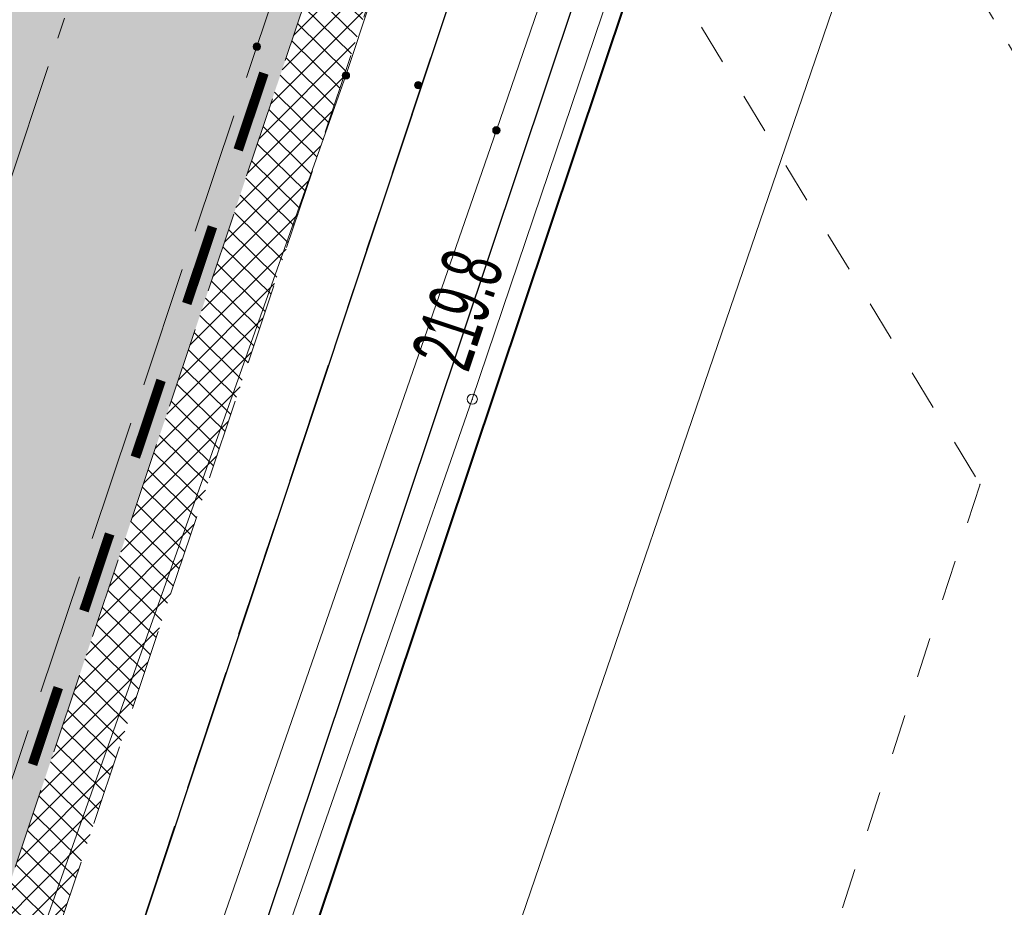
# Model space of a CAD drawing. Header units: metres. Extents: x 6599594 to 6600699, y 5687867 to 5691114.
# Tile 104 of 256: x 6599889 to 6599901, y 5688665 to 5688676. Entities that reach past the tile are written whole.
import ezdxf
from ezdxf.enums import TextEntityAlignment as Align

# ---------------------------------------------------------------- set-up
doc = ezdxf.new("R2010")
doc.units = ezdxf.units.M
doc.header["$MEASUREMENT"] = 0
for name, pattern in [('1', [0]), ('3_EGBZ', [1.5, 1, -0.5]), ('3_EGJE', [2.5, 1.5, -0.3700000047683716, 0.2600001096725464, -0.369999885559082]), ('BTO', [0]), ('BUG', [1.5, 1, -0.5]), ('GUK', [2, 1.5, -0.5]), ('GUZ', [1, 0.5, -0.5]), ('L_0_06', [2, 1.5, -0.5]), ('UPT', [0]), ('UPW', [0])]:
    doc.linetypes.add(name, pattern=pattern)
doc.layers.get('0').update_dxf_attribs({"color": 253, "linetype": 'CONTINUOUS', "lineweight": 13})
doc.layers.add('__gaPoziome', color=7, linetype='CONTINUOUS')
doc.layers.add('zzz.gaHSDomyslna', color=7, linetype='CONTINUOUS')
for name, color, linetype, lineweight in [('_dren', 30, '3_EGBZ', 40), ('_kolor chodnik', 50, '1', 5), ('_kolor jezdnia', 4, '1', 0), ('_kolor pobocze', 211, '1', 5), ('_kolor zjazdy kostka', 7, '1', 5), ('_kolor ścieżka @ 1', 10, '1', 0), ('_krawedz jezdni i pobocza', 7, 'BUG', 15), ('_os', 7, '3_EGJE', 13), ('_podział mój', 201, 'BTO', 40), ('_row', 150, 'CONTINUOUS', 30), ('Dzialki', 130, '1', 30), ('Kontury', 252, 'GUK', 9), ('OT_Komunikacja', 7, 'CONTINUOUS', 0), ('pkt_sztuczny_i_naturalny', 7, 'CONTINUOUS', 5), ('UTTOC_T_2', 30, 'CONTINUOUS', 9), ('UTTPOM_L_0', 30, 'UPT', 9), ('UWWPM_L_0', 5, 'UPW', 9), ('Uzytki', 252, 'GUZ', 9)]:
    doc.layers.add(name, color=color, linetype=linetype, lineweight=lineweight)
doc.styles.get("Standard").update_dxf_attribs({"font": 'ARIALN.TTF', "width": 0.75, "height": 1.199999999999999})
pattern_1 = [(45, (0, 0), (-0.1414213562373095, 0.1414213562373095), []), (135, (0, 0), (-0.1414213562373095, -0.1414213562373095), [])]

# ---------------------------------------------------------------- blocks, each defined once
blk = doc.blocks.new('168')
at = {"linetype": 'Continuous', "lineweight": 13}
blk.add_hatch(color=0, dxfattribs=at).paths.add_polyline_path([(0, -0.090553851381, 1), (0, 0.090553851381, 1)])
at = {"color": 0, "linetype": 'Continuous', "lineweight": 13}
blk.add_circle((0, 0), 0.090553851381, dxfattribs=at)
blk = doc.blocks.new('169')
at = {"linetype": 'Continuous', "lineweight": 13}
blk.add_hatch(color=0, dxfattribs=at).paths.add_polyline_path([(0, -0.090553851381, 1), (0, 0.090553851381, 1)])
at = {"color": 0, "linetype": 'Continuous', "lineweight": 13}
blk.add_circle((0, 0), 0.090553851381, dxfattribs=at)
blk = doc.blocks.new('hhh')
at = {"layer": '_podział mój'}
blk.add_line((6600030.348422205, 5689076.243038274), (6599864.227411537, 5688579.984196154), dxfattribs=at)
blk = doc.blocks.new('*U1196')
at = {"layer": 'zzz.gaHSDomyslna', "color": 182, "const_width": 0.12}
for points in [[(-68.56569068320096, -204.8285772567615), (-68.8831244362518, -205.7768577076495)], [(-69.20055818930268, -206.7251381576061), (-69.51799194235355, -207.6734186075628)], [(-69.83542569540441, -208.6216990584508), (-70.15285944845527, -209.5699795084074)], [(-70.47029320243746, -210.5182599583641), (-70.78772695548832, -211.466540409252)], [(-71.10516070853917, -212.4148208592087), (-71.42259446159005, -213.3631013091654)]]:
    blk.add_lwpolyline(points, dxfattribs=at)

msp = doc.modelspace()

# ---------------------------------------------------------------- hatches: boundary and pattern name
at = {"layer": '_kolor chodnik'}
h = msp.add_hatch(dxfattribs=at)
h.set_pattern_fill('ANSI37', color=256, scale=1.6)
h.set_pattern_definition(pattern_1)
h.paths.add_polyline_path([(6599849.938171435, 5688542.085872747), (6599852.232147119, 5688548.938742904), (6599853.573135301, 5688548.489851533), (6599853.827082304, 5688549.248475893), (6599851.793849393, 5688549.929093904), (6599849.895278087, 5688548.982823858), (6599847.823506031, 5688542.793750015)])
edge = h.paths.add_edge_path()
edge.add_line((6600018.106075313, 5689087.454911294), (6600022.42781917, 5689091.229234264))
edge.add_line((6600022.42781917, 5689091.229234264), (6600020.233254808, 5689093.742094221))
edge.add_line((6600020.233254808, 5689093.742094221), (6600017.159471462, 5689091.057656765))
edge.add_arc((6600023.275194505, 5689085.385140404), 8.34143334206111, 137.1531558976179, 148.8016577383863)
edge.add_line((6600016.140105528, 5689089.706021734), (6600018.106075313, 5689087.454911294))
h.paths.add_polyline_path([(6600038.501784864, 5689187.59229436), (6600037.906968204, 5689187.700586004), (6600037.638296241, 5689186.224843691), (6600038.240083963, 5689186.115282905)])
h.paths.add_polyline_path([(6600069.098302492, 5689360.276020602), (6600068.321239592, 5689360.413462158), (6600068.064048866, 5689358.936495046), (6600068.836639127, 5689358.799546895)])
h.paths.add_polyline_path([(6600082.393785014, 5689362.950258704), (6600082.941124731, 5689366.103121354), (6600081.481377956, 5689366.361351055), (6600080.923159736, 5689363.210828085)])
h.paths.add_polyline_path([(6600074.022236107, 5689388.065861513), (6600072.983907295, 5689388.249860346), (6600072.723374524, 5689386.772538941), (6600073.760538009, 5689386.588865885)])
h.paths.add_polyline_path([(6600105.602402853, 5689486.45426531), (6600106.738797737, 5689489.760539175), (6600105.28818975, 5689490.281952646), (6600104.132785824, 5689486.965912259)])
h.paths.add_polyline_path([(6600132.519778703, 5689678.737346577), (6600131.636986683, 5689678.922259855), (6600131.330470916, 5689677.453953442), (6600132.212256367, 5689677.269208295)])
h.paths.add_polyline_path([(6600156.649397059, 5689798.7449027), (6600156.48800471, 5689797.95886096), (6600157.450195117, 5689797.757316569), (6600157.615023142, 5689798.542205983)])
h.paths.add_polyline_path([(6600189.055358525, 5689948.643107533), (6600187.902868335, 5689948.884512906), (6600187.600024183, 5689947.417400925), (6600188.748131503, 5689947.176379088)])
edge = h.paths.add_edge_path()
edge.add_line((6600204.459383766, 5690032.969035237), (6600204.153258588, 5690031.227801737))
edge.add_arc((6600202.328347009, 5690027.299936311), 4.331100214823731, 41.853001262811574, 65.08011546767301, ccw=False)
edge.add_arc((6600032.903931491, 5690051.979071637), 174.020003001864, 352.8070218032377, 353.495463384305)
edge.add_arc((6600202.372679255, 5690027.343587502), 5.999999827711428, 55.12102442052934, 69.64815978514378)
edge = h.paths.add_edge_path()
edge.add_line((6600205.046027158, 5690040.265402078), (6600204.972740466, 5690038.483452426))
edge.add_arc((6600203.986269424, 5690044.401803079), 5.999999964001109, 279.4630688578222, 294.9140560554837)
edge.add_line((6600206.513819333, 5690038.960158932), (6600206.607027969, 5690041.030672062))
edge.add_arc((6600203.986269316, 5690044.401803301), 4.270000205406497, 284.3702444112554, 307.86193139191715, ccw=False)
edge = h.paths.add_edge_path()
edge.add_arc((6600203.547470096, 5690044.558759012), 6.446878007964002, 324.43500910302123, 356.20133685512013, ccw=False)
edge.add_arc((6600203.986269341, 5690044.401803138), 6.000000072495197, 323.2169970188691, 357.4193489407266)
h.paths.add_polyline_path([(6600208.910055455, 5690121.713696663), (6600208.146285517, 5690121.748120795), (6600207.125602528, 5690121.794124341), (6600209.971605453, 5690121.665851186)])
edge = h.paths.add_edge_path()
edge.add_line((6600238.769818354, 5690481.648294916), (6600240.338176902, 5690490.87374652))
edge.add_line((6600240.338176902, 5690490.87374652), (6600241.251295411, 5690510.829461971))
edge.add_line((6600241.251295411, 5690510.829461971), (6600239.524022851, 5690510.928942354))
edge.add_line((6600239.524022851, 5690510.928942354), (6600238.633343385, 5690491.167757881))
edge.add_line((6600238.633343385, 5690491.167757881), (6600234.579716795, 5690467.661262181))
edge.add_line((6600234.579716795, 5690467.661262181), (6600234.449796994, 5690464.966873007))
edge.add_arc((6600242.443669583, 5690464.607462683), 8.001948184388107, 177.4256737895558, 268.2543056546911)
edge.add_line((6600242.199903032, 5690456.609228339), (6600242.216657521, 5690457.359274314))
edge.add_line((6600242.216657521, 5690457.359274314), (6600242.305257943, 5690458.836738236))
edge.add_arc((6600242.444504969, 5690464.607952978), 5.772894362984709, 177.0298084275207, 268.6178439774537, ccw=False)
edge.add_line((6600236.679365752, 5690464.907083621), (6600236.951876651, 5690470.95443634))
edge.add_line((6600236.951876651, 5690470.95443634), (6600238.15078669, 5690478.210832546))
edge.add_line((6600238.15078669, 5690478.210832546), (6600238.769818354, 5690481.648294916))
h.paths.add_polyline_path([(6600238.769818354, 5690481.648294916), (6600238.15078669, 5690478.210832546), (6600239.670056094, 5690477.930590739), (6600240.266710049, 5690481.376366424)])
edge = h.paths.add_edge_path()
edge.add_line((6600223.366500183, 5690460.339976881), (6600223.278629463, 5690457.997544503))
edge.add_arc((6600220.967166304, 5690465.656339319), 7.999999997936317, 286.7940807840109, 300.2738222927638)
edge.add_line((6600225.000231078, 5690458.747331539), (6600225.240084, 5690461.623695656))
edge.add_arc((6600221.105749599, 5690465.648640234), 5.76999998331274, 293.06724424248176, 315.7681070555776, ccw=False)
edge = h.paths.add_edge_path()
edge.add_arc((6600220.025145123, 5690444.676291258), 5.770000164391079, 37.996647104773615, 59.94382588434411, ccw=False)
edge.add_line((6600224.572175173, 5690448.22839199), (6600224.817793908, 5690451.081798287))
edge.add_arc((6600220.025145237, 5690444.676291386), 7.999999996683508, 53.19588653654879, 68.15166733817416)
edge.add_line((6600223.00235276, 5690452.101669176), (6600222.91504296, 5690449.670427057))
edge = h.paths.add_edge_path()
edge.add_arc((6600221.105749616, 5690465.648640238), 7.999999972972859, 328.0222308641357, 357.0132597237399)
edge.add_line((6600229.094882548, 5690465.23180147), (6600229.218816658, 5690467.593604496))
edge.add_line((6600229.218816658, 5690467.593604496), (6600228.218919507, 5690467.645774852))
edge.add_line((6600228.218919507, 5690467.645774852), (6600227.891778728, 5690461.411918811))
h.paths.add_polyline_path([(6600200.980142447, 5690012.236744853), (6600202.317278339, 5690011.956662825), (6600202.522293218, 5690012.935421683), (6600201.182321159, 5690013.216097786)])
h.paths.add_polyline_path([(6600196.457878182, 5689983.98337835), (6600195.202332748, 5689984.246370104), (6600194.899091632, 5689982.777335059), (6600196.150355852, 5689982.515240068)])
edge = h.paths.add_edge_path()
edge.add_line((6600112.305909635, 5689517.991018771), (6600112.691041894, 5689519.807934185))
edge.add_line((6600112.691041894, 5689519.807934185), (6600113.245521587, 5689522.423769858))
edge.add_line((6600113.245521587, 5689522.423769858), (6600111.553124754, 5689522.782507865))
edge.add_line((6600111.553124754, 5689522.782507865), (6600107.405864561, 5689503.21722655))
edge.add_line((6600107.405864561, 5689503.21722655), (6600099.494506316, 5689480.361667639))
edge.add_line((6600099.494506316, 5689480.361667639), (6600099.182814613, 5689478.891218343))
edge.add_arc((6600107.008997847, 5689477.232359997), 8.000059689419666, 168.0325629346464, 257.7529108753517)
edge.add_line((6600105.311960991, 5689469.414366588), (6600105.784990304, 5689471.593619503))
edge.add_arc((6600107.008927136, 5689477.232314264), 5.769999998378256, 168.0321375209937, 257.7533362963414, ccw=False)
edge.add_line((6600101.364343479, 5689478.42879883), (6600101.647245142, 5689479.76342708))
edge.add_line((6600101.647245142, 5689479.76342708), (6600104.132785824, 5689486.965912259))
edge.add_line((6600104.132785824, 5689486.965912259), (6600105.28818975, 5689490.281952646))
edge.add_line((6600105.28818975, 5689490.281952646), (6600108.240043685, 5689498.809726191))
edge.add_line((6600108.240043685, 5689498.809726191), (6600112.305909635, 5689517.991018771))
h.paths.add_polyline_path([(6600136.009573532, 5689645.499114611), (6600138.333647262, 5689645.012304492), (6600138.661671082, 5689646.578318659), (6600134.869459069, 5689647.372651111)])
at = {"layer": '_kolor jezdnia'}
h = msp.add_hatch(dxfattribs=at)
h.set_pattern_fill('ANSI37', color=4, scale=3.5)
h.set_pattern_definition([(45, (0, 0), (-0.3093592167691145, 0.3093592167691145), []), (135, (0, 0), (-0.3093592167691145, -0.3093592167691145), [])])
edge = h.paths.add_edge_path()
edge.add_line((6599833.066047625, 5688539.933393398), (6599850.649511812, 5688527.983462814))
edge.add_arc((6599857.337592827, 5688536.653968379), 10.95025544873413, 169.5012687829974, 232.3548431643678, ccw=False)
edge.add_arc((6599858.085851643, 5688536.618142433), 11.69295282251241, 162.2507788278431, 169.9967502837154, ccw=False)
edge.add_line((6599846.949484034, 5688540.182754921), (6599847.823506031, 5688542.793750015))
edge.add_line((6599847.823506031, 5688542.793750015), (6599849.895278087, 5688548.982823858))
edge.add_line((6599849.895278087, 5688548.982823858), (6599852.434748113, 5688556.56906746))
edge.add_line((6599852.434748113, 5688556.56906746), (6599928.48625871, 5688783.760284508))
edge.add_line((6599928.48625871, 5688783.760284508), (6599931.025728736, 5688791.34652811))
edge.add_line((6599931.025728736, 5688791.34652811), (6599996.657773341, 5688987.411326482))
edge.add_line((6599996.657773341, 5688987.411326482), (6599999.197243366, 5688994.997570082))
edge.add_line((6599999.197243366, 5688994.997570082), (6600021.930100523, 5689062.908193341))
edge.add_line((6600021.930100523, 5689062.908193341), (6600017.620224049, 5689067.371531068))
edge.add_line((6600017.620224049, 5689067.371531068), (6600016.714558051, 5689064.654078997))
edge.add_line((6600016.714558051, 5689064.654078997), (6600012.423620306, 5689051.835617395))
edge.add_line((6600012.423620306, 5689051.835617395), (6600009.884150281, 5689044.249373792))
edge.add_line((6600009.884150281, 5689044.249373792), (6599977.53516164, 5688947.612159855))
edge.add_line((6599977.53516164, 5688947.612159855), (6599974.995691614, 5688940.025916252))
edge.add_line((6599974.995691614, 5688940.025916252), (6599942.096912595, 5688841.746295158))
edge.add_line((6599942.096912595, 5688841.746295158), (6599939.557442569, 5688834.160051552))
edge.add_line((6599939.557442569, 5688834.160051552), (6599882.679288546, 5688664.246042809))
edge.add_line((6599882.679288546, 5688664.246042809), (6599880.139818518, 5688656.659799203))
edge.add_line((6599880.139818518, 5688656.659799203), (6599852.46454386, 5688573.984527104))
edge.add_line((6599852.46454386, 5688573.984527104), (6599842.470137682, 5688544.127903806))
edge.add_arc((6599835.706422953, 5688546.652910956), 7.219660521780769, 248.5480913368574, 339.52856074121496, ccw=False)
h.paths.add_polyline_path([(6600044.653202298, 5689172.271628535), (6600046.276244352, 5689181.431901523), (6600047.759199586, 5689189.801539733), (6600051.0603021, 5689208.432603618), (6600052.368792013, 5689215.817578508), (6600054.808584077, 5689229.587499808), (6600056.11707399, 5689236.972474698), (6600057.346666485, 5689243.912161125), (6600058.655146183, 5689251.297078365), (6600058.831439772, 5689252.292060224), (6600060.098987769, 5689259.445963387), (6600060.139929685, 5689259.677035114), (6600061.407468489, 5689266.830886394), (6600072.329030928, 5689328.470998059), (6600073.637511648, 5689335.855921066), (6600077.337304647, 5689356.73715072), (6600078.820259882, 5689365.106788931), (6600081.142794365, 5689378.214921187), (6600082.538516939, 5689386.092227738), (6600095.187867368, 5689457.483787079), (6600091.082877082, 5689465.8405575), (6600089.043088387, 5689454.328211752), (6600087.870641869, 5689447.711051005), (6600087.560133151, 5689445.958573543), (6600086.562151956, 5689440.326076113), (6600082.433200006, 5689417.022719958), (6600080.95024477, 5689408.65308175), (6600077.202698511, 5689387.502337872), (6600075.719743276, 5689379.132699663), (6600073.469199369, 5689366.430874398), (6600071.986244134, 5689358.061236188), (6600069.98686466, 5689346.776955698), (6600068.591142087, 5689338.899649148), (6600065.559290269, 5689321.78820693), (6600064.163567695, 5689313.910900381), (6600059.719426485, 5689288.828650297), (6600058.323703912, 5689280.951343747), (6600057.563846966, 5689276.662793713), (6600056.168124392, 5689268.785487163), (6600054.804920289, 5689261.091711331), (6600053.409197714, 5689253.21440478), (6600053.264817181, 5689252.399536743), (6600051.869094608, 5689244.522230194), (6600051.183555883, 5689240.653124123), (6600049.787833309, 5689232.775817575), (6600046.593849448, 5689214.749319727), (6600045.198126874, 5689206.872013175), (6600044.41754409, 5689202.466488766), (6600042.934588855, 5689194.096850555), (6600036.429952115, 5689157.38538759), (6600034.946996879, 5689149.01574938), (6600030.579776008, 5689124.367629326), (6600027.529365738, 5689107.151445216), (6600024.895072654, 5689094.014582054), (6600030.583685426, 5689094.264316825), (6600032.945013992, 5689106.191885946), (6600043.170247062, 5689163.901990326)])
edge = h.paths.add_edge_path()
edge.add_line((6600111.106812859, 5689535.144351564), (6600111.256844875, 5689535.85214863))
edge.add_line((6600111.256844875, 5689535.85214863), (6600112.915748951, 5689543.678261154))
edge.add_line((6600112.915748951, 5689543.678261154), (6600117.304772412, 5689564.384094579))
edge.add_line((6600117.304772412, 5689564.384094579), (6600119.067357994, 5689572.699339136))
edge.add_line((6600119.067357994, 5689572.699339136), (6600120.087667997, 5689577.512794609))
edge.add_line((6600120.087667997, 5689577.512794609), (6600121.642890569, 5689584.849775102))
edge.add_line((6600121.642890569, 5689584.849775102), (6600128.436769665, 5689616.900852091))
edge.add_line((6600128.436769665, 5689616.900852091), (6600129.991992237, 5689624.237832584))
edge.add_line((6600129.991992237, 5689624.237832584), (6600132.660554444, 5689636.827148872))
edge.add_line((6600132.660554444, 5689636.827148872), (6600133.208838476, 5689639.444704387))
edge.add_line((6600133.208838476, 5689639.444704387), (6600134.848957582, 5689647.274775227))
edge.add_line((6600134.848957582, 5689647.274775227), (6600138.97649476, 5689666.979995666))
edge.add_line((6600138.97649476, 5689666.979995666), (6600140.51410642, 5689674.320687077))
edge.add_line((6600140.51410642, 5689674.320687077), (6600145.209128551, 5689696.735129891))
edge.add_line((6600145.209128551, 5689696.735129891), (6600146.746740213, 5689704.075821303))
edge.add_line((6600146.746740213, 5689704.075821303), (6600151.462308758, 5689726.588354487))
edge.add_line((6600151.462308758, 5689726.588354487), (6600152.999920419, 5689733.929045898))
edge.add_line((6600152.999920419, 5689733.929045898), (6600155.244070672, 5689744.642813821))
edge.add_line((6600155.244070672, 5689744.642813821), (6600156.781682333, 5689751.983505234))
edge.add_line((6600156.781682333, 5689751.983505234), (6600161.635515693, 5689775.156126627))
edge.add_line((6600161.635515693, 5689775.156126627), (6600163.378142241, 5689783.475576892))
edge.add_line((6600163.378142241, 5689783.475576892), (6600163.850769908, 5689785.731942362))
edge.add_line((6600163.850769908, 5689785.731942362), (6600167.028500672, 5689800.902704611))
edge.add_line((6600167.028500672, 5689800.902704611), (6600179.49088801, 5689860.399222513))
edge.add_line((6600179.49088801, 5689860.399222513), (6600181.233514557, 5689868.718672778))
edge.add_line((6600181.233514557, 5689868.718672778), (6600181.84713393, 5689871.648144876))
edge.add_line((6600181.84713393, 5689871.648144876), (6600183.384745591, 5689878.988836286))
edge.add_line((6600183.384745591, 5689878.988836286), (6600184.935818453, 5689886.393792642))
edge.add_line((6600184.935818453, 5689886.393792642), (6600186.575937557, 5689894.223863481))
edge.add_line((6600186.575937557, 5689894.223863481), (6600194.05133812, 5689929.912074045))
edge.add_line((6600194.05133812, 5689929.912074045), (6600195.691457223, 5689937.742144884))
edge.add_line((6600195.691457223, 5689937.742144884), (6600202.915799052, 5689972.231779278))
edge.add_line((6600202.915799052, 5689972.231779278), (6600204.555918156, 5689980.061850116))
edge.add_line((6600204.555918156, 5689980.061850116), (6600206.062781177, 5689987.255744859))
edge.add_line((6600206.062781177, 5689987.255744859), (6600207.702900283, 5689995.085815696))
edge.add_line((6600207.702900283, 5689995.085815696), (6600210.232559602, 5690007.162628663))
edge.add_line((6600210.232559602, 5690007.162628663), (6600211.694938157, 5690014.144150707))
edge.add_arc((6600028.177652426, 5690052.584442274), 187.5000004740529, 348.1696294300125, 357.4195276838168)
edge.add_line((6600215.487522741, 5690044.142720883), (6600208.310270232, 5690026.480446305))
edge.add_arc((6600032.903933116, 5690051.97907145), 177.2500013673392, 348.1696294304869, 351.7289130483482, ccw=False)
edge.add_line((6600206.38894146, 5690015.640182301), (6600205.966941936, 5690013.625519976))
edge.add_line((6600205.966941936, 5690013.625519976), (6600204.326822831, 5690005.795449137))
edge.add_line((6600204.326822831, 5690005.795449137), (6600197.076961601, 5689971.183982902))
edge.add_line((6600197.076961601, 5689971.183982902), (6600195.334335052, 5689962.864532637))
edge.add_line((6600195.334335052, 5689962.864532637), (6600193.44722506, 5689953.855305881))
edge.add_line((6600193.44722506, 5689953.855305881), (6600191.909227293, 5689946.512771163))
edge.add_line((6600191.909227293, 5689946.512771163), (6600185.496844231, 5689915.899498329))
edge.add_line((6600185.496844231, 5689915.899498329), (6600183.856521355, 5689908.068454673))
edge.add_line((6600183.856521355, 5689908.068454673), (6600182.066605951, 5689899.523243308))
edge.add_line((6600182.066605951, 5689899.523243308), (6600180.32407057, 5689891.204228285))
edge.add_line((6600180.32407057, 5689891.204228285), (6600174.320344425, 5689862.541919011))
edge.add_line((6600174.320344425, 5689862.541919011), (6600172.577809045, 5689854.222903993))
edge.add_line((6600172.577809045, 5689854.222903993), (6600163.663810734, 5689811.666703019))
edge.add_line((6600163.663810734, 5689811.666703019), (6600162.023782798, 5689803.837067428))
edge.add_line((6600162.023782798, 5689803.837067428), (6600160.924220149, 5689798.587659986))
edge.add_line((6600160.924220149, 5689798.587659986), (6600159.279208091, 5689790.734229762))
edge.add_line((6600159.279208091, 5689790.734229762), (6600157.107250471, 5689780.365115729))
edge.add_line((6600157.107250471, 5689780.365115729), (6600155.462238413, 5689772.511685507))
edge.add_line((6600155.462238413, 5689772.511685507), (6600153.380318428, 5689762.572418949))
edge.add_line((6600153.380318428, 5689762.572418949), (6600151.735124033, 5689754.718118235))
edge.add_line((6600151.735124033, 5689754.718118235), (6600148.586504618, 5689739.686336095))
edge.add_line((6600148.586504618, 5689739.686336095), (6600146.885007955, 5689731.563243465))
edge.add_line((6600146.885007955, 5689731.563243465), (6600141.75088822, 5689707.052510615))
edge.add_line((6600141.75088822, 5689707.052510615), (6600140.110896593, 5689699.223048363))
edge.add_line((6600140.110896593, 5689699.223048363), (6600133.483561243, 5689667.583574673))
edge.add_line((6600133.483561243, 5689667.583574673), (6600131.860394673, 5689659.834436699))
edge.add_line((6600131.860394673, 5689659.834436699), (6600131.740984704, 5689659.26436315))
edge.add_line((6600131.740984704, 5689659.26436315), (6600130.117814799, 5689651.515209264))
edge.add_line((6600130.117814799, 5689651.515209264), (6600127.27873359, 5689637.961189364))
edge.add_line((6600127.27873359, 5689637.961189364), (6600126.924568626, 5689636.290366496))
edge.add_line((6600126.924568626, 5689636.290366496), (6600125.166244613, 5689627.995226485))
edge.add_line((6600125.166244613, 5689627.995226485), (6600118.009503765, 5689594.232298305))
edge.add_line((6600118.009503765, 5689594.232298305), (6600116.25117975, 5689585.937158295))
edge.add_line((6600116.25117975, 5689585.937158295), (6600113.665314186, 5689573.737975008))
edge.add_line((6600113.665314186, 5689573.737975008), (6600111.898534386, 5689565.402943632))
edge.add_line((6600111.898534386, 5689565.402943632), (6600104.889982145, 5689532.339115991))
edge.add_line((6600104.889982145, 5689532.339115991), (6600103.22663594, 5689524.492047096))
edge.add_line((6600103.22663594, 5689524.492047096), (6600096.623876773, 5689493.342605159))
edge.add_line((6600096.623876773, 5689493.342605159), (6600094.968986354, 5689485.535427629))
edge.add_line((6600094.968986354, 5689485.535427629), (6600094.300101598, 5689482.379870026))
edge.add_line((6600094.300101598, 5689482.379870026), (6600099.182814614, 5689478.891218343))
edge.add_line((6600099.182814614, 5689478.891218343), (6600099.494506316, 5689480.361667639))
edge.add_line((6600099.494506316, 5689480.361667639), (6600111.106812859, 5689535.144351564))
edge = h.paths.add_edge_path()
edge.add_arc((6600239.213891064, 5690851.400367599), 10.00000000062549, -2.8342403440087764, 76.13703556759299, ccw=False)
edge.add_line((6600249.201658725, 5690850.905901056), (6600249.082723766, 5690848.503524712))
edge.add_line((6600249.082723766, 5690848.503524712), (6600247.016487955, 5690806.767468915))
edge.add_line((6600247.016487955, 5690806.767468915), (6600246.092398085, 5690789.152178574))
edge.add_line((6600246.092398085, 5690789.152178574), (6600233.768116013, 5690572.015170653))
edge.add_line((6600233.768116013, 5690572.015170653), (6600228.959056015, 5690465.296202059))
edge.add_line((6600228.959056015, 5690465.296202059), (6600234.588724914, 5690465.017134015))
edge.add_line((6600234.588724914, 5690465.017134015), (6600239.262540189, 5690571.767576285))
edge.add_line((6600239.262540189, 5690571.767576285), (6600252.50503885, 5690806.400146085))
edge.add_line((6600252.50503885, 5690806.400146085), (6600254.569211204, 5690848.094521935))
edge.add_arc((6600262.559425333, 5690847.6989487), 7.999999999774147, 76.13703557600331, 177.1657596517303, ccw=False)
edge.add_line((6600264.476229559, 5690855.465921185), (6600241.609896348, 5690861.109083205))
edge = h.paths.add_edge_path()
edge.add_line((6600250.031475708, 5690451.625307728), (6600250.231741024, 5690455.772579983))
edge.add_line((6600250.231741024, 5690455.772579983), (6600246.257763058, 5690456.417303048))
edge.add_line((6600246.257763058, 5690456.417303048), (6600242.171761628, 5690456.61060902))
edge.add_arc((6600242.563100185, 5690464.586983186), 7.985968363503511, 176.9123644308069, 267.1911945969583, ccw=False)
edge.add_line((6600234.588724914, 5690465.017134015), (6600228.959056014, 5690465.296202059))
edge.add_arc((6600220.965133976, 5690465.657286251), 8.002072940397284, 267.8289300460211, 357.413716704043, ccw=False)
edge.add_line((6600220.661989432, 5690457.660957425), (6600212.406915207, 5690458.119572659))
edge.add_line((6600212.406915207, 5690458.119572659), (6600208.431872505, 5690457.817501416))
edge.add_line((6600208.431872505, 5690457.817501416), (6600208.233912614, 5690454.548331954))
edge.add_line((6600208.233912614, 5690454.548331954), (6600212.129565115, 5690453.127270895))
edge.add_line((6600212.129565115, 5690453.127270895), (6600218.640548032, 5690452.76554962))
edge.add_line((6600218.640548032, 5690452.76554962), (6600216.486747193, 5690452.885205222))
edge.add_line((6600216.486747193, 5690452.885205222), (6600220.468905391, 5690452.663974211))
edge.add_arc((6600220.025145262, 5690444.676291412), 7.99999997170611, -0.3386579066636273, 86.8201700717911, ccw=False)
edge.add_line((6600228.025005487, 5690444.629006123), (6600227.803602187, 5690439.649256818))
edge.add_line((6600227.803602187, 5690439.649256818), (6600226.885525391, 5690435.936828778))
edge.add_line((6600226.885525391, 5690435.936828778), (6600225.534849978, 5690405.967249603))
edge.add_line((6600225.534849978, 5690405.967249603), (6600226.115199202, 5690402.187514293))
edge.add_line((6600226.115199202, 5690402.187514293), (6600213.445139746, 5690121.008786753))
edge.add_line((6600213.445139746, 5690121.008786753), (6600213.352800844, 5690118.960058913))
edge.add_line((6600213.352800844, 5690118.960058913), (6600209.980184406, 5690044.131649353))
edge.add_arc((6600203.98626942, 5690044.401803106), 5.999999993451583, 257.4162346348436, 357.41934921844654, ccw=False)
edge.add_line((6600202.679069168, 5690038.545931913), (6600201.589735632, 5690033.666039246))
edge.add_line((6600201.589735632, 5690033.666039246), (6600203.67987942, 5690033.199458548))
edge.add_arc((6600202.372679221, 5690027.343587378), 5.999999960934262, -8.27108729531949, 77.41623506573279, ccw=False)
edge.add_line((6600208.310270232, 5690026.480446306), (6600215.487522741, 5690044.142720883))
edge.add_line((6600215.487522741, 5690044.142720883), (6600216.199687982, 5690059.9446614))
edge.add_line((6600216.199687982, 5690059.9446614), (6600216.537356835, 5690067.437056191))
edge.add_line((6600216.537356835, 5690067.437056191), (6600223.893528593, 5690230.66011469))
edge.add_line((6600223.893528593, 5690230.66011469), (6600224.231197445, 5690238.152509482))
edge.add_line((6600224.231197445, 5690238.152509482), (6600233.507835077, 5690443.987992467))
edge.add_arc((6600241.499722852, 5690443.627812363), 7.999999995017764, 87.29208981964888, 177.4195277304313, ccw=False)
edge.add_line((6600241.877677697, 5690451.618879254), (6600246.021541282, 5690451.422886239))
edge.add_line((6600246.021541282, 5690451.422886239), (6600246.427694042, 5690451.44338883))
edge.add_line((6600246.427694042, 5690451.44338883), (6600246.79397003, 5690451.461878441))
edge.add_line((6600246.79397003, 5690451.461878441), (6600250.031475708, 5690451.625307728))
edge = h.paths.add_edge_path()
edge.add_line((6600007.33756506, 5689086.20374581), (6600006.980466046, 5689080.740822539))
edge.add_line((6600006.980466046, 5689080.740822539), (6600007.229745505, 5689080.720859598))
edge.add_line((6600007.229745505, 5689080.720859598), (6600008.093335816, 5689080.601653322))
edge.add_line((6600008.093335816, 5689080.601653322), (6600008.702681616, 5689080.53831051))
edge.add_arc((6600008.140193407, 5689070.554142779), 9.999999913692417, -18.557800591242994, 86.77547804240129, ccw=False)
edge.add_line((6600017.620224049, 5689067.371531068), (6600021.930100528, 5689062.908193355))
edge.add_arc((6599734.83819726, 5689159.011261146), 302.7499967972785, 341.4922000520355, 343.8640860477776)
edge.add_arc((6600034.895369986, 5689072.315877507), 9.581213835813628, 98.63328270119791, 164.5273290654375, ccw=False)
edge.add_line((6600033.457137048, 5689081.788529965), (6600033.832640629, 5689081.798737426))
edge.add_line((6600033.832640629, 5689081.798737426), (6600034.422462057, 5689082.05700874))
edge.add_line((6600034.422462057, 5689082.05700874), (6600036.833623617, 5689082.139040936))
edge.add_line((6600036.833623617, 5689082.139040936), (6600036.730225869, 5689087.148851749))
edge.add_line((6600036.730225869, 5689087.148851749), (6600036.579860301, 5689087.134303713))
edge.add_arc((6600036.479565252, 5689093.136286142), 6.002820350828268, 169.1687651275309, 270.9573417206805, ccw=False)
edge.add_line((6600030.583685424, 5689094.264316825), (6600024.895072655, 5689094.014582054))
edge.add_arc((6600015.200558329, 5689096.162123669), 9.929528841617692, 271.0943432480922, 347.5094668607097, ccw=False)
edge.add_arc((6600014.909438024, 5689089.646776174), 3.446070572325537, 264.4236009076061, 278.0194998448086, ccw=False)
edge.add_line((6600014.574573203, 5689086.217014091), (6600014.299554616, 5689086.232508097))
edge.add_line((6600014.299554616, 5689086.232508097), (6600010.474232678, 5689086.448019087))
edge.add_line((6600010.474232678, 5689086.448019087), (6600007.33756506, 5689086.20374581))
edge = h.paths.add_edge_path()
edge.add_line((6600105.490725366, 5689463.953528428), (6600106.927559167, 5689464.047234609))
edge.add_line((6600106.927559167, 5689464.047234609), (6600107.835, 5689468.66))
edge.add_line((6600107.835, 5689468.66), (6600105.311960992, 5689469.414366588))
edge.add_arc((6600107.008997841, 5689477.232359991), 8.000059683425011, 168.0325628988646, 257.75291091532, ccw=False)
edge.add_line((6600099.182814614, 5689478.891218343), (6600094.300101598, 5689482.379870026))
edge.add_arc((6600586.245114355, 5689378.104238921), 502.8750369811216, 168.032376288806, 169.9522165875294)
edge.add_line((6600091.082877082, 5689465.8405575), (6600095.187867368, 5689457.483787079))
edge.add_arc((6600103.065173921, 5689456.088064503), 8.000000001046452, 77.7533362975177, 169.9524553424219, ccw=False)
edge.add_line((6600104.762140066, 5689463.906012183), (6600105.490725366, 5689463.953528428))
at = {"layer": '_kolor pobocze'}
h = msp.add_hatch(dxfattribs=at)
h.set_pattern_fill('ANSI37', color=256, scale=1.6)
h.set_pattern_definition(pattern_1)
h.paths.add_polyline_path([(6599932.280385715, 5688783.281118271), (6599932.51846103, 5688783.99232861), (6599930.384830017, 5688784.706554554), (6599928.486258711, 5688783.760284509), (6599900.424162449, 5688699.929447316), (6599901.135372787, 5688699.691372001), (6599929.09885504, 5688783.227616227), (6599930.441347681, 5688783.896730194)])
h.paths.add_polyline_path([(6599863.82305472, 5688584.885679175), (6599865.662092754, 5688584.270067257), (6599865.900168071, 5688584.981277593), (6599863.766537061, 5688585.69550354), (6599861.867965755, 5688584.749233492), (6599852.434748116, 5688556.569067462), (6599852.907883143, 5688555.61978181), (6599862.297350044, 5688583.669249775), (6599862.358334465, 5688583.85143058), (6599862.480562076, 5688584.216565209)])
h.paths.add_polyline_path([(6599865.891775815, 5688591.038664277), (6599865.217260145, 5688592.39199476), (6599901.135372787, 5688699.691372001), (6599900.424162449, 5688699.929447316), (6599864.407435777, 5688592.335477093), (6599865.353705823, 5688590.436905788), (6599867.487336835, 5688589.722679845), (6599867.72541215, 5688590.433890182)])
at = {"layer": '_kolor zjazdy kostka'}
h = msp.add_hatch(dxfattribs=at)
h.set_pattern_fill('ANSI37', color=256, scale=1.6)
h.set_pattern_definition(pattern_1)
h.paths.add_polyline_path([(6600244.137440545, 5690813.934732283), (6600242.369522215, 5690814.022127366), (6600242.097568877, 5690808.528921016), (6600243.865482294, 5690808.441426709)])
h.paths.add_polyline_path([(6600247.012128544, 5690806.679412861), (6600247.442736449, 5690815.377295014), (6600247.393289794, 5690814.378518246), (6600247.113277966, 5690808.722537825)])
h.paths.add_polyline_path([(6600242.297085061, 5690788.088808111), (6600240.958726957, 5690788.155683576), (6600240.648818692, 5690782.664569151), (6600241.987258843, 5690782.599147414)])
h.paths.add_polyline_path([(6600245.558275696, 5690780.919298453), (6600246.037231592, 5690789.405686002), (6600244.985820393, 5690788.453468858), (6600244.612601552, 5690781.981345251)])
h.paths.add_polyline_path([(6600241.348405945, 5690723.711515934), (6600242.272017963, 5690722.691689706), (6600242.749709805, 5690731.155680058), (6600241.698138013, 5690730.203317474), (6600241.472690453, 5690726.27550499)])
h.paths.add_polyline_path([(6600225.772794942, 5690394.589141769), (6600224.731429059, 5690393.637598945), (6600224.461246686, 5690387.644646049), (6600225.412923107, 5690386.603142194)])
h.paths.add_polyline_path([(6600223.012390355, 5690333.280720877), (6600223.372595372, 5690341.272607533), (6600222.32835346, 5690340.318436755), (6600222.058239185, 5690334.324941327)])
h.paths.add_polyline_path([(6600215.496388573, 5690166.390602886), (6600215.856593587, 5690174.382489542), (6600214.812834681, 5690173.428760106), (6600214.542018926, 5690167.435062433)])
h.paths.add_polyline_path([(6600212.446537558, 5690121.053392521), (6600213.399499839, 5690120.010473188), (6600213.788744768, 5690128.503024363), (6600212.745135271, 5690127.54943145)])
h.paths.add_polyline_path([(6600209.977420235, 5690121.665589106), (6600210.225142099, 5690127.162117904), (6600207.346107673, 5690127.291879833), (6600207.119593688, 5690121.794395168)])
h.paths.add_polyline_path([(6600207.950178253, 5690070.725854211), (6600204.880846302, 5690070.828947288), (6600204.643784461, 5690065.333808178), (6600207.702521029, 5690065.204598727)])
h.paths.add_polyline_path([(6600200.981479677, 5690012.236464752), (6600199.969248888, 5690007.339980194), (6600201.282587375, 5690007.064882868), (6600202.31726072, 5690011.956666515)])
h.paths.add_polyline_path([(6600193.613960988, 5689970.406358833), (6600192.398010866, 5689970.660657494), (6600191.286205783, 5689965.274578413), (6600192.486379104, 5689965.023185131)])
h.paths.add_polyline_path([(6600189.061271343, 5689948.671423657), (6600189.98413328, 5689953.050774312), (6600188.818902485, 5689953.32186217), (6600187.908781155, 5689948.91282903)])
h.paths.add_polyline_path([(6600180.976201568, 5689915.317449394), (6600179.952861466, 5689910.421322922), (6600181.008474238, 5689910.200199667), (6600182.033843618, 5689915.09540201)])
h.paths.add_polyline_path([(6600176.508279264, 5689893.538690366), (6600177.476023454, 5689893.335973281), (6600178.603605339, 5689898.719146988), (6600177.636002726, 5689898.922290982)])
h.paths.add_polyline_path([(6600179.28182965, 5689859.401159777), (6600180.522246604, 5689860.211927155), (6600181.057490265, 5689860.561775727), (6600183.598022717, 5689860.029600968), (6600184.726606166, 5689865.412570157), (6600182.186324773, 5689865.943033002), (6600181.604764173, 5689866.832779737), (6600181.024456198, 5689867.720610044)])
h.paths.add_polyline_path([(6600160.200810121, 5689810.862606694), (6600159.232772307, 5689811.065842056), (6600158.207991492, 5689806.171529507), (6600159.175735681, 5689805.968812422)])
h.paths.add_polyline_path([(6600156.49391753, 5689797.987177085), (6600155.463416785, 5689793.068691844), (6600156.431160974, 5689792.865974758), (6600157.461419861, 5689797.784520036)])
edge = h.paths.add_edge_path()
edge.add_arc((6600173.111981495, 5689800.679690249), 5.999999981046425, 204.673115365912, 239.5411154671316, ccw=False)
edge.add_arc((6600173.162096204, 5689800.685330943), 6.047914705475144, 168.3203586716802, 204.5234866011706, ccw=False)
edge.add_line((6600167.239404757, 5689801.9096668), (6600163.651667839, 5689784.781499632))
edge.add_arc((6600169.524220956, 5689783.551410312), 5.999999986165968, 139.2146049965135, 168.1696294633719, ccw=False)
edge.add_arc((6600169.524220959, 5689783.551410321), 5.999999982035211, 96.80962310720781, 139.2146050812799, ccw=False)
edge.add_line((6600168.812796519, 5689789.509083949), (6600170.070461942, 5689795.507731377))
h.paths.add_polyline_path([(6600163.526364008, 5689776.866746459), (6600166.051243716, 5689776.337874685), (6600167.179826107, 5689781.720838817), (6600164.653945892, 5689782.249920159), (6600163.941148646, 5689783.340449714), (6600163.493329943, 5689784.025580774), (6600161.750703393, 5689775.706130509), (6600162.438017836, 5689776.155376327)])
h.paths.add_polyline_path([(6600152.614191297, 5689774.643430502), (6600153.639138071, 5689779.536616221), (6600152.646757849, 5689779.744928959), (6600151.646447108, 5689774.846147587)])
h.paths.add_polyline_path([(6600150.121074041, 5689767.466820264), (6600148.177624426, 5689758.16795459), (6600149.115997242, 5689757.971390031), (6600151.066362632, 5689767.268392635)])
h.paths.add_polyline_path([(6600142.970741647, 5689739.332500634), (6600141.888449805, 5689734.142420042), (6600144.036614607, 5689733.695518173), (6600145.123068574, 5689738.882330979)])
h.paths.add_polyline_path([(6600136.256357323, 5689701.052153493), (6600137.154085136, 5689700.864096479), (6600138.287960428, 5689706.274871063), (6600137.386492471, 5689706.464182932)])
h.paths.add_polyline_path([(6600130.081494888, 5689667.099389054), (6600129.212847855, 5689667.281639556), (6600128.083282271, 5689661.898895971), (6600128.953953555, 5689661.716447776)])
h.paths.add_polyline_path([(6600128.397394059, 5689659.030340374), (6600127.554144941, 5689659.207226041), (6600126.49340855, 5689653.810049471), (6600127.269860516, 5689653.647397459)])
h.paths.add_polyline_path([(6600134.990411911, 5689640.633636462), (6600137.30714639, 5689640.148363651), (6600138.339560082, 5689645.040620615), (6600136.015486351, 5689645.500958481), (6600135.435178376, 5689646.388788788), (6600134.8548704, 5689647.276619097), (6600133.214751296, 5689639.446548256), (6600134.102581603, 5689640.026856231)])
h.paths.add_polyline_path([(6600122.164164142, 5689634.294831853), (6600121.024067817, 5689628.914244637), (6600122.015114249, 5689628.705875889), (6600123.155614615, 5689634.086346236)])
h.paths.add_polyline_path([(6600114.54207576, 5689593.450769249), (6600113.493359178, 5689593.398339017), (6600112.364315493, 5689588.045694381), (6600113.29076438, 5689587.54753241)])
h.paths.add_polyline_path([(6600110.194543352, 5689572.941097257), (6600109.20781945, 5689573.148880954), (6600108.067717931, 5689567.768269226), (6600109.05014319, 5689567.535215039)])
h.paths.add_polyline_path([(6600119.083213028, 5689565.540446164), (6600119.089125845, 5689565.542290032), (6600121.462438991, 5689565.065690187), (6600122.598093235, 5689570.447168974), (6600120.229622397, 5689570.949214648), (6600119.651446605, 5689571.8119627), (6600119.073270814, 5689572.727655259), (6600117.310757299, 5689564.412754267)])
h.paths.add_polyline_path([(6600101.698666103, 5689532.937884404), (6600100.730666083, 5689533.141679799), (6600099.694214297, 5689528.250234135), (6600100.669121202, 5689528.045267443)])
h.paths.add_polyline_path([(6600094.064021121, 5689496.827028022), (6600093.080194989, 5689497.033910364), (6600092.036590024, 5689492.143967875), (6600093.038865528, 5689491.933250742)])
h.paths.add_polyline_path([(6600083.709836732, 5689453.74980843), (6600082.738586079, 5689448.336231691), (6600084.647281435, 5689448.027407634), (6600085.606840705, 5689453.416583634)])
h.paths.add_polyline_path([(6600084.434394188, 5689446.82589514), (6600083.348896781, 5689447.018140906), (6600082.567374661, 5689442.58660872), (6600083.649300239, 5689442.394910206)])
h.paths.add_polyline_path([(6600078.04194071, 5689410.721110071), (6600078.996952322, 5689416.137564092), (6600078.054833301, 5689416.304853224), (6600077.111232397, 5689410.886043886)])
h.paths.add_polyline_path([(6600072.911565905, 5689386.768652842), (6600071.960466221, 5689381.312635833), (6600072.800073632, 5689381.16322159), (6600073.766450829, 5689386.590709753)])
h.paths.add_polyline_path([(6600082.887400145, 5689379.432062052), (6600085.278102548, 5689379.03494316), (6600086.160383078, 5689383.956496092), (6600083.759726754, 5689384.355378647), (6600083.152078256, 5689385.224725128), (6600082.544429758, 5689386.094071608), (6600081.148707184, 5689378.216765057), (6600082.018053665, 5689378.824413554)])
h.paths.add_polyline_path([(6600080.731401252, 5689363.247695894), (6600080.041469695, 5689363.369939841), (6600079.433821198, 5689364.239286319), (6600078.8261727, 5689365.1086328), (6600077.343217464, 5689356.73899459), (6600078.212563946, 5689357.346643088), (6600079.081910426, 5689357.954291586), (6600081.429189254, 5689357.564866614), (6600082.388748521, 5689362.980514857)])
h.paths.add_polyline_path([(6600069.104215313, 5689360.304336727), (6600070.063917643, 5689365.720487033), (6600069.2708267, 5689365.861009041), (6600068.327152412, 5689360.441778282)])
h.paths.add_polyline_path([(6600066.550616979, 5689345.891799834), (6600065.546169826, 5689346.069805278), (6600064.677796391, 5689341.145792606), (6600065.678290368, 5689340.968483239)])
h.paths.add_polyline_path([(6600061.138656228, 5689321.077501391), (6600060.270282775, 5689316.15348863), (6600061.250715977, 5689315.979734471), (6600062.127590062, 5689320.902245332)])
h.paths.add_polyline_path([(6600055.325252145, 5689288.11325564), (6600054.456878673, 5689283.189242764), (6600055.410852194, 5689283.020177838), (6600056.283178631, 5689287.917022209)])
h.paths.add_polyline_path([(6600048.045675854, 5689182.819289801), (6600050.371939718, 5689182.407116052), (6600051.31444535, 5689187.67761207), (6600048.980409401, 5689188.064690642), (6600048.372760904, 5689188.934037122), (6600047.765112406, 5689189.803383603), (6600046.306982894, 5689181.603992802), (6600046.972918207, 5689182.069462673)])
h.paths.add_polyline_path([(6600040.943690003, 5689201.374141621), (6600039.339175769, 5689201.66987967), (6600038.429882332, 5689196.244216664), (6600039.984130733, 5689195.958493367)])
h.paths.add_polyline_path([(6600032.993704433, 5689156.473759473), (6600032.278185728, 5689156.600537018), (6600031.299242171, 5689151.188930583), (6600032.034145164, 5689151.058111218)])
h.paths.add_polyline_path([(6600026.309179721, 5689123.603833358), (6600025.417362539, 5689118.683970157), (6600026.271201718, 5689118.532684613), (6600027.143528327, 5689123.456001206)])
h.paths.add_polyline_path([(6600013.302986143, 5689054.462576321), (6600015.842456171, 5689062.048819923), (6600014.576741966, 5689061.417973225), (6600012.672139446, 5689055.728290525)])
h.paths.add_polyline_path([(6599974.547216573, 5688938.686171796), (6599977.086686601, 5688946.272415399), (6599975.820972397, 5688945.641568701), (6599973.916369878, 5688939.951886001)])
h.paths.add_polyline_path([(6599942.102825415, 5688841.748139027), (6599940.837111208, 5688841.117292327), (6599938.932508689, 5688835.427609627), (6599939.563355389, 5688834.161895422)])
h.paths.add_polyline_path([(6599882.685201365, 5688664.247886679), (6599881.419487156, 5688663.617039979), (6599879.514884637, 5688657.927357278), (6599880.145731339, 5688656.661643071)])
h.paths.add_polyline_path([(6599851.799762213, 5688549.930937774), (6599853.832995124, 5688549.250319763), (6599855.42016389, 5688553.991722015), (6599853.386930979, 5688554.672340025), (6599852.913795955, 5688555.621625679), (6599852.440660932, 5688556.570911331), (6599849.901190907, 5688548.984667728)])
h.paths.add_polyline_path([(6600233.581687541, 5690586.458647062), (6600234.520016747, 5690585.337735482), (6600234.976631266, 5690593.428266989), (6600233.922640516, 5690592.499827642)])
h.paths.add_polyline_path([(6600231.72837122, 5690526.750719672), (6600230.676277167, 5690525.793817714), (6600230.420013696, 5690519.782861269), (6600231.363586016, 5690518.655686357)])
h.paths.add_polyline_path([(6600237.577122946, 5690639.505119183), (6600236.516490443, 5690638.540451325), (6600236.176926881, 5690632.541599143), (6600237.1204992, 5690631.41442423)])
h.paths.add_polyline_path([(6600238.927801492, 5690681.139540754), (6600239.8637879, 5690680.021427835), (6600240.320411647, 5690688.112122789), (6600239.268317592, 5690687.155220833)])
h.paths.add_polyline_path([(6600218.12228406, 5690224.814875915), (6600217.079933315, 5690223.86243318), (6600216.809648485, 5690217.865326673), (6600217.762143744, 5690216.822918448)])
h.paths.add_polyline_path([(6600219.363739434, 5690274.535639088), (6600220.31588625, 5690273.493612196), (6600220.675810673, 5690281.480778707), (6600219.633750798, 5690280.528598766)])
h.paths.add_polyline_path([(6600168.759867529, 5689856.554734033), (6600169.729143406, 5689856.3516961), (6600170.857343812, 5689861.737822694), (6600169.889741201, 5689861.940966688)])
h.paths.add_polyline_path([(6600168.841833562, 5689852.115601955), (6600167.871405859, 5689852.319339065), (6600166.844894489, 5689847.425845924), (6600167.816759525, 5689847.221809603)])
at = {"layer": '_kolor ścieżka @ 1'}
h = msp.add_hatch(dxfattribs=at)
h.set_pattern_fill('ANSI37', color=10, scale=1.8)
h.set_pattern_definition([(45, (0, 0), (-0.1590990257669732, 0.1590990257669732), []), (135, (0, 0), (-0.1590990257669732, -0.1590990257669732), [])])
edge = h.paths.add_edge_path()
edge.add_line((6599877.145262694, 5688659.244027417), (6599854.614951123, 5688591.938475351))
edge.add_line((6599854.614951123, 5688591.938475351), (6599854.214414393, 5688589.387325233))
edge.add_line((6599854.214414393, 5688589.387325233), (6599839.435327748, 5688545.233719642))
edge.add_arc((6599834.523035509, 5688547.748213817), 5.518450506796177, 246.51508714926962, 332.8930934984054, ccw=False)
edge.add_line((6599832.323891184, 5688542.686883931), (6599836.925902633, 5688539.594394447))
edge.add_arc((6599835.881373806, 5688546.52869976), 7.012533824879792, 278.5661808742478, 339.9794081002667)
edge.add_line((6599842.470137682, 5688544.127903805), (6599857.359687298, 5688588.607952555))
edge.add_line((6599857.359687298, 5688588.607952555), (6599857.303782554, 5688591.591210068))
edge.add_line((6599857.303782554, 5688591.591210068), (6599879.508971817, 5688657.925513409))
edge.add_line((6599879.508971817, 5688657.925513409), (6599879.193548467, 5688658.558370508))
edge.add_line((6599879.193548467, 5688658.558370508), (6599877.145262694, 5688659.244027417))
h.paths.add_polyline_path([(6599879.193548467, 5688658.558370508), (6599879.508971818, 5688657.925513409), (6599881.413574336, 5688663.615196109), (6599880.780717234, 5688663.299772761), (6599878.732431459, 5688663.985429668), (6599877.145262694, 5688659.244027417)])
h.paths.add_polyline_path([(6599938.92659587, 5688835.425765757), (6599938.611172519, 5688836.058622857), (6599936.562886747, 5688836.744279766), (6599878.732431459, 5688663.985429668), (6599880.780717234, 5688663.299772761), (6599881.413574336, 5688663.615196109)])
h.paths.add_polyline_path([(6599974.364844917, 5688941.291630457), (6599974.049421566, 5688941.924487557), (6599972.001135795, 5688942.610144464), (6599936.562886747, 5688836.744279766), (6599938.611172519, 5688836.058622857), (6599938.92659587, 5688835.425765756)])
h.paths.add_polyline_path([(6599974.049421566, 5688941.924487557), (6599974.364844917, 5688941.291630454), (6600009.253303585, 5689045.515087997), (6600008.937880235, 5689046.147945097), (6600006.889594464, 5689046.833602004), (6599972.001135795, 5688942.610144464)])
h.paths.add_polyline_path([(6600008.937880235, 5689046.147945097), (6600009.253303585, 5689045.515087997), (6600011.157906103, 5689051.204770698), (6600010.525049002, 5689050.889347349), (6600008.476763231, 5689051.575004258), (6600006.889594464, 5689046.833602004)])
edge = h.paths.add_edge_path()
edge.add_arc((6599858.085851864, 5688536.618142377), 11.69295304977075, 162.2507788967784, 169.9967501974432)
edge.add_line((6599846.570656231, 5688538.649255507), (6599849.824991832, 5688528.706403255))
edge.add_line((6599849.824991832, 5688528.706403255), (6599853.13552, 5688528.731057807))
edge.add_line((6599853.13552, 5688528.731057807), (6599849.868997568, 5688538.728963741))
edge.add_line((6599849.868997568, 5688538.728963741), (6599850.886451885, 5688541.768438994))
edge.add_line((6599850.886451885, 5688541.768438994), (6599849.938171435, 5688542.085872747))
edge.add_line((6599849.938171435, 5688542.085872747), (6599847.823506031, 5688542.793750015))
edge.add_line((6599847.823506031, 5688542.793750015), (6599846.949484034, 5688540.182754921))
edge = h.paths.add_edge_path()
edge.add_arc((6600008.743460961, 5689068.123037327), 7.659999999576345, 341.4922000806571, 372.1491631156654)
edge.add_line((6600016.231900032, 5689069.735141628), (6600014.371922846, 5689078.374983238))
edge.add_arc((6600008.140193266, 5689070.554142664), 10.00000004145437, 51.45178747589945, 78.26461791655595)
edge.add_line((6600010.174112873, 5689080.345116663), (6600010.018184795, 5689077.57739322))
edge.add_arc((6600009.814745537, 5689075.098871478), 2.486856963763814, 14.594442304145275, 85.30763078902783, ccw=False)
edge.add_line((6600012.221360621, 5689075.725498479), (6600013.747330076, 5689068.63716722))
edge.add_line((6600013.747330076, 5689068.63716722), (6600013.596857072, 5689066.921144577))
edge.add_line((6600013.596857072, 5689066.921144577), (6600008.476763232, 5689051.575004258))
edge.add_line((6600008.476763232, 5689051.575004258), (6600010.525049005, 5689050.889347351))
edge.add_line((6600010.525049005, 5689050.889347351), (6600011.157906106, 5689051.204770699))
edge.add_line((6600011.157906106, 5689051.204770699), (6600016.007289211, 5689065.69149478))

# ---------------------------------------------------------------- linework, layer by layer
for p in [(6599894.41, 5688670.88), (6599900.679999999, 5688669.83)]:
    msp.add_point(p)
at = {"layer": '_krawedz jezdni i pobocza'}
for p, q in [((6600021.930100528, 5689062.908193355), (6599864.407435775, 5688592.335477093)), ((6599929.098855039, 5688783.227616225), (6599865.217260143, 5688592.391994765))]:
    msp.add_line(p, q, dxfattribs=at)
at = {"layer": '_os'}
msp.add_line((6600019.32232929, 5689063.781136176), (6599841.949959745, 5688533.910733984), dxfattribs=at)
at = {"layer": '_podział mój'}
msp.add_line((6600030.348422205, 5689076.243038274), (6599864.227411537, 5688579.984196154), dxfattribs=at)
at = {"layer": '_row'}
msp.add_line((6599931.53737339, 5688782.951650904), (6599867.687834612, 5688592.21179172), dxfattribs=at)
at = {"layer": 'Dzialki', "linetype": 'CONTINUOUS'}
msp.add_line((6599862.41, 5688580.589999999), (6600029.36, 5689081.599999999), dxfattribs=at)
at = {"layer": 'Kontury', "flags": 128}
for points in [[(6599903.849999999, 5688670.54), (6599896.49, 5688682.87)], [(6599895.16, 5688678.89), (6599862.41, 5688580.589999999)]]:
    msp.add_lwpolyline(points, dxfattribs=at)
at = {"layer": 'OT_Komunikacja', "linetype": 'L_0_06', "flags": 128}
msp.add_lwpolyline([(6599830.381, 5688541.518), (6599832.43, 5688540.17), (6599834.032999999, 5688539.808999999), (6599835.899000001, 5688539.769), (6599838.229, 5688540.283), (6599839.801, 5688541.378), (6599840.957000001, 5688542.641999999), (6599841.946, 5688544.233), (6599842.981, 5688546.463000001), (6599844.54, 5688549.766), (6599847.802, 5688558.673999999), (6599859.215999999, 5688593.004), (6599869.316, 5688623.313), (6599880.054, 5688655.461), (6599887.112, 5688676.928000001), (6599898.514, 5688710.594), (6599908.271, 5688739.608), (6599919.396, 5688772.84), (6599928.325, 5688799.898), (6599938.810999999, 5688831.006), (6599950.421, 5688865.375999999), (6599958.497000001, 5688888.960999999), (6599970.528, 5688925.428), (6599978.860999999, 5688950.605999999), (6599989.609, 5688982.858000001), (6599998.617999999, 5689010.071000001), (6600012.734, 5689051.822999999), (6600018.488999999, 5689069.467), (6600021.036000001, 5689068.575), (6600023.247, 5689067.867), (6600017.518000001, 5689050.600999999), (6600003.368, 5689008.782), (6599994.355999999, 5688981.576999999), (6599983.461999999, 5688948.918999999), (6599975.107999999, 5688923.722000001), (6599962.815999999, 5688887.686), (6599954.794, 5688863.779), (6599943.492999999, 5688829.895), (6599932.869999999, 5688798.349000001), (6599924.065999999, 5688771.694), (6599912.638000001, 5688737.741999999), (6599903.06, 5688709.048), (6599891.75, 5688675.233), (6599884.692999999, 5688654.154), (6599873.725, 5688621.617999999), (6599863.844999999, 5688591.383), (6599852.386, 5688557.182000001), (6599849.157, 5688547.781999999), (6599847.243, 5688541.844999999), (6599846.552, 5688538.332), (6599846.448, 5688536.110000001), (6599846.752000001, 5688533.656), (6599847.53, 5688531.899), (6599849.014000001, 5688530.028), (6599851.005, 5688527.600999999), (6599864.999, 5688518.208), (6599870.235, 5688514.64), (6599868.129999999, 5688511.801), (6599866.941, 5688509.679), (6599847.255, 5688522.615000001), (6599839.452999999, 5688528.171), (6599826.778999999, 5688536.641), (6599806.084999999, 5688550.355000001), (6599808.095, 5688552.987), (6599809.804999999, 5688555.463000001)], close=True, dxfattribs=at)
at = {"layer": 'OT_Komunikacja', "linetype": 'Continuous', "flags": 128}
msp.add_lwpolyline([(6599957.901999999, 5688862.553999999), (6599946.478, 5688828.588999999), (6599936.275000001, 5688797.824), (6599926.778, 5688770.843999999), (6599915.355, 5688736.855000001), (6599905.953, 5688708.117), (6599895.899, 5688677.673), (6599894.707, 5688674.2), (6599887.480999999, 5688653.366000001), (6599876.454, 5688621.082), (6599866.355, 5688590.394), (6599864.541, 5688590.985000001), (6599874.723, 5688621.278), (6599885.417, 5688653.937999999), (6599892.849999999, 5688674.877000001), (6599903.952, 5688708.738), (6599913.594, 5688737.356), (6599924.864000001, 5688771.427), (6599934.164, 5688798.044999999), (6599944.246000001, 5688829.515), (6599955.821999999, 5688863.105)], dxfattribs=at)
at = {"layer": 'pkt_sztuczny_i_naturalny'}
for p in [(6599891.75, 5688675.233), (6599892.849999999, 5688674.877000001), (6599893.742, 5688674.758000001), (6599894.707, 5688674.2)]:
    msp.add_point(p, dxfattribs=at)
at = {"layer": 'UTTOC_T_2'}
msp.add_circle((6599894.41, 5688670.88), 0.0625, dxfattribs=at)
at = {"layer": 'UTTPOM_L_0', "linetype": 'Continuous', "flags": 128}
for points in [[(6599894.41, 5688670.88), (6599913.610000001, 5688727.639999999)], [(6599879.16, 5688627.069999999), (6599894.41, 5688670.88)]]:
    msp.add_lwpolyline(points, dxfattribs=at)
at = {"layer": 'UWWPM_L_0', "linetype": 'Continuous', "flags": 128}
msp.add_lwpolyline([(6599925.86, 5688754.559999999), (6599893.4, 5688659.75)], dxfattribs=at)
at = {"layer": 'Uzytki', "flags": 128}
for points in [[(6599896.49, 5688682.87), (6599903.849999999, 5688670.54)], [(6599895.16, 5688678.89), (6599862.41, 5688580.589999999)], [(6599895.16, 5688678.89), (6599900.679999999, 5688669.83)], [(6599900.679999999, 5688669.83), (6599871.249999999, 5688579.289999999)]]:
    msp.add_lwpolyline(points, dxfattribs=at)

# ---------------------------------------------------------------- block references
at = {"layer": '__gaPoziome'}
msp.add_blockref('*U1196', (6599960.402474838, 5688879.734715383), dxfattribs=at)
at = {"layer": '_dren'}
msp.add_blockref('hhh', (0, 0), dxfattribs=at)
at = {"layer": 'pkt_sztuczny_i_naturalny', "linetype": 'Continuous', "xscale": 0.5, "yscale": 0.5, "zscale": 0.5}
for name, p in [('168', (6599891.75, 5688675.233)), ('169', (6599892.849999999, 5688674.877000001)), ('169', (6599893.742, 5688674.758000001)), ('169', (6599894.707, 5688674.2))]:
    msp.add_blockref(name, p, dxfattribs=at)

# ---------------------------------------------------------------- texts
at = {"layer": 'UTTOC_T_2', "width": 0.6600000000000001}
msp.add_text('219.8', height=0.75, rotation=71.6, dxfattribs=at).set_placement((6599893.646361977, 5688671.43113391), align=Align.TOP_LEFT)

doc.saveas('drawing.dxf')
